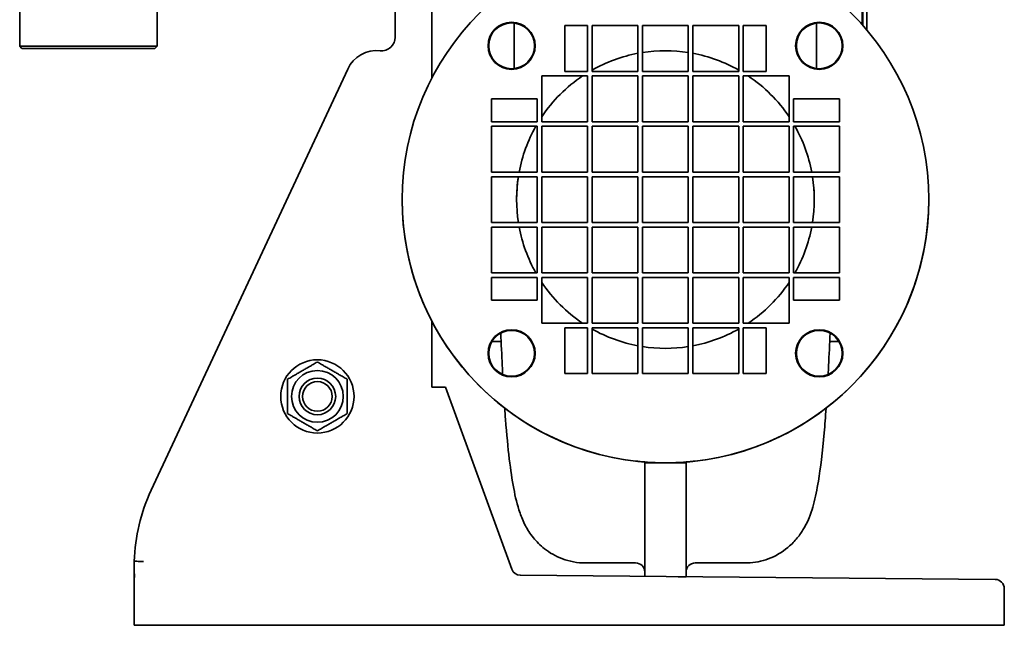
# Model space of a CAD drawing. Header units: millimetres. Extents: x 263 to 577, y 110 to 484.
# Tile 1 of 6: x 362 to 577, y 110 to 243. Entities that reach past the tile are written whole.
import ezdxf

# ---------------------------------------------------------------- set-up
doc = ezdxf.new("R2010")
doc.units = ezdxf.units.MM
doc.header["$LTSCALE"] = 2
doc.layers.add('Krawędzie widoczne(ISO)', color=7, linetype='Continuous', lineweight=35, true_color=0x262659)

msp = doc.modelspace()

# ---------------------------------------------------------------- linework, layer by layer
at = {"layer": 'Krawędzie widoczne(ISO)'}
for p, q in [((546.09, 400.91), (546.09, 241.6)), ((546.19, 400.91), (546.19, 241.49)), ((547.09, 400.91), (547.09, 240.45)), ((444.1, 251.93), (444.1, 238.91)), ((452.1, 229.97), (452.1, 251.93)), ((362.1, 236.91), (362.1, 245.91)), ((392.1, 236.91), (392.1, 245.91)), ((470.1, 232.04), (470.1, 241.97)), ((481.1, 241.41), (481.1, 231.41)), ((486.1, 241.41), (481.1, 241.41)), ((481.1, 241.41), (486.1, 241.41)), ((486.1, 241.41), (486.1, 231.41)), ((497.1, 241.41), (487.1, 241.41)), ((487.1, 231.41), (487.1, 241.41)), ((487.1, 241.41), (497.1, 241.41)), ((497.1, 241.41), (497.1, 231.41)), ((508.1, 241.41), (498.1, 241.41)), ((498.1, 231.41), (498.1, 241.41)), ((498.1, 241.41), (508.1, 241.41)), ((508.1, 241.41), (508.1, 231.41)), ((519.1, 241.41), (509.1, 241.41)), ((509.1, 231.41), (509.1, 241.41)), ((509.1, 241.41), (519.1, 241.41)), ((519.1, 241.41), (519.1, 231.41)), ((520.1, 231.41), (520.1, 241.41)), ((520.1, 241.41), (525.1, 241.41)), ((525.1, 241.41), (520.1, 241.41)), ((525.1, 231.41), (525.1, 241.41)), ((536.1, 241.97), (536.1, 232.04)), ((444.07, 238.77), (443.95, 237.97)), ((362.1, 236.91), (392.1, 236.91)), ((362.6, 236.41), (362.1, 236.91)), ((391.6, 236.41), (392.1, 236.91)), ((391.6, 236.41), (362.6, 236.41)), ((433.73, 231.92), (390.82, 139.91)), ((485.01, 230.41), (476.1, 230.41)), ((476.1, 230.41), (486.1, 230.41)), ((476.1, 220.41), (476.1, 230.41)), ((486.1, 231.41), (481.1, 231.41)), ((486.1, 230.41), (485.01, 230.41)), ((486.1, 230.41), (486.1, 220.41)), ((497.1, 231.41), (487.1, 231.41)), ((497.1, 230.41), (487.1, 230.41)), ((487.1, 230.41), (497.1, 230.41)), ((487.1, 220.41), (487.1, 230.41)), ((497.1, 230.41), (497.1, 220.41)), ((508.1, 231.41), (498.1, 231.41)), ((508.1, 230.41), (498.1, 230.41)), ((498.1, 230.41), (508.1, 230.41)), ((498.1, 220.41), (498.1, 230.41)), ((508.1, 230.41), (508.1, 220.41)), ((519.1, 231.41), (509.1, 231.41)), ((519.1, 230.41), (509.1, 230.41)), ((509.1, 230.41), (519.1, 230.41)), ((509.1, 220.41), (509.1, 230.41)), ((519.1, 230.41), (519.1, 220.41)), ((525.1, 231.41), (520.1, 231.41)), ((521.19, 230.41), (520.1, 230.41)), ((520.1, 230.41), (530.1, 230.41)), ((520.1, 220.41), (520.1, 230.41)), ((530.1, 230.41), (521.19, 230.41)), ((530.1, 230.41), (530.1, 220.41)), ((475.1, 225.41), (465.1, 225.41)), ((475.1, 225.41), (465.1, 225.41)), ((465.1, 220.41), (465.1, 225.41)), ((475.1, 225.41), (475.1, 220.41)), ((541.1, 225.41), (531.1, 225.41)), ((541.1, 225.41), (531.1, 225.41)), ((531.1, 220.41), (531.1, 225.41)), ((541.1, 225.41), (541.1, 220.41)), ((475.1, 220.41), (465.1, 220.41)), ((474.81, 219.41), (465.1, 219.41)), ((465.1, 219.41), (475.1, 219.41)), ((465.1, 209.41), (465.1, 219.41)), ((475.1, 219.41), (474.81, 219.41)), ((475.1, 219.41), (475.1, 209.41)), ((486.1, 220.41), (476.1, 220.41)), ((486.1, 219.41), (476.1, 219.41)), ((476.1, 219.41), (486.1, 219.41)), ((476.1, 209.41), (476.1, 219.41)), ((486.1, 219.41), (486.1, 209.41)), ((497.1, 220.41), (487.1, 220.41)), ((497.1, 219.41), (487.1, 219.41)), ((487.1, 219.41), (497.1, 219.41)), ((487.1, 209.41), (487.1, 219.41)), ((497.1, 219.41), (497.1, 209.41)), ((508.1, 220.41), (498.1, 220.41)), ((508.1, 219.41), (498.1, 219.41)), ((498.1, 219.41), (508.1, 219.41)), ((498.1, 209.41), (498.1, 219.41)), ((508.1, 219.41), (508.1, 209.41)), ((519.1, 220.41), (509.1, 220.41)), ((519.1, 219.41), (509.1, 219.41)), ((509.1, 219.41), (519.1, 219.41)), ((509.1, 209.41), (509.1, 219.41)), ((519.1, 219.41), (519.1, 209.41)), ((530.1, 220.41), (520.1, 220.41)), ((530.1, 219.41), (520.1, 219.41)), ((520.1, 219.41), (530.1, 219.41)), ((520.1, 209.41), (520.1, 219.41)), ((530.1, 219.41), (530.1, 209.41)), ((541.1, 220.41), (531.1, 220.41)), ((531.39, 219.41), (531.1, 219.41)), ((531.1, 219.41), (541.1, 219.41)), ((531.1, 209.41), (531.1, 219.41)), ((541.1, 219.41), (531.39, 219.41)), ((541.1, 219.41), (541.1, 209.41)), ((475.1, 209.41), (465.1, 209.41)), ((486.1, 209.41), (476.1, 209.41)), ((497.1, 209.41), (487.1, 209.41)), ((508.1, 209.41), (498.1, 209.41)), ((519.1, 209.41), (509.1, 209.41)), ((530.1, 209.41), (520.1, 209.41)), ((541.1, 209.41), (531.1, 209.41)), ((470.99, 208.41), (465.1, 208.41)), ((465.1, 208.41), (475.1, 208.41)), ((465.1, 198.41), (465.1, 208.41)), ((475.1, 208.41), (470.99, 208.41)), ((475.1, 208.41), (475.1, 198.41)), ((486.1, 208.41), (476.1, 208.41)), ((476.1, 208.41), (486.1, 208.41)), ((476.1, 198.41), (476.1, 208.41)), ((486.1, 208.41), (486.1, 198.41)), ((497.1, 208.41), (487.1, 208.41)), ((487.1, 208.41), (497.1, 208.41)), ((487.1, 198.41), (487.1, 208.41)), ((497.1, 208.41), (497.1, 198.41)), ((508.1, 208.41), (498.1, 208.41)), ((498.1, 208.41), (508.1, 208.41)), ((498.1, 198.41), (498.1, 208.41)), ((508.1, 208.41), (508.1, 198.41)), ((519.1, 208.41), (509.1, 208.41)), ((509.1, 208.41), (519.1, 208.41)), ((509.1, 198.41), (509.1, 208.41)), ((519.1, 208.41), (519.1, 198.41)), ((530.1, 208.41), (520.1, 208.41)), ((520.1, 208.41), (530.1, 208.41)), ((520.1, 198.41), (520.1, 208.41)), ((530.1, 208.41), (530.1, 198.41)), ((535.21, 208.41), (531.1, 208.41)), ((531.1, 208.41), (541.1, 208.41)), ((531.1, 198.41), (531.1, 208.41)), ((541.1, 208.41), (535.21, 208.41)), ((541.1, 208.41), (541.1, 198.41)), ((445.6, 203.41), (445.6, 203.41)), ((445.6, 203.41), (445.6, 203.41)), ((560.6, 203.41), (560.6, 203.41)), ((560.6, 203.41), (560.6, 203.41)), ((475.1, 198.41), (465.1, 198.41)), ((486.1, 198.41), (476.1, 198.41)), ((497.1, 198.41), (487.1, 198.41)), ((508.1, 198.41), (498.1, 198.41)), ((519.1, 198.41), (509.1, 198.41)), ((530.1, 198.41), (520.1, 198.41)), ((541.1, 198.41), (531.1, 198.41)), ((471.16, 197.41), (465.1, 197.41)), ((465.1, 197.41), (475.1, 197.41)), ((465.1, 187.41), (465.1, 197.41)), ((475.1, 197.41), (471.16, 197.41)), ((475.1, 197.41), (475.1, 187.41)), ((486.1, 197.41), (476.1, 197.41)), ((476.1, 197.41), (486.1, 197.41)), ((476.1, 187.41), (476.1, 197.41)), ((486.1, 197.41), (486.1, 187.41)), ((497.1, 197.41), (487.1, 197.41)), ((487.1, 197.41), (497.1, 197.41)), ((487.1, 187.41), (487.1, 197.41)), ((497.1, 197.41), (497.1, 187.41)), ((508.1, 197.41), (498.1, 197.41)), ((498.1, 197.41), (508.1, 197.41)), ((498.1, 187.41), (498.1, 197.41)), ((508.1, 197.41), (508.1, 187.41)), ((519.1, 197.41), (509.1, 197.41)), ((509.1, 197.41), (519.1, 197.41)), ((509.1, 187.41), (509.1, 197.41)), ((519.1, 197.41), (519.1, 187.41)), ((530.1, 197.41), (520.1, 197.41)), ((520.1, 197.41), (530.1, 197.41)), ((520.1, 187.41), (520.1, 197.41)), ((530.1, 197.41), (530.1, 187.41)), ((535.04, 197.41), (531.1, 197.41)), ((531.1, 197.41), (541.1, 197.41)), ((531.1, 187.41), (531.1, 197.41)), ((541.1, 197.41), (535.04, 197.41)), ((541.1, 197.41), (541.1, 187.41)), ((475.1, 187.41), (465.1, 187.41)), ((486.1, 187.41), (476.1, 187.41)), ((497.1, 187.41), (487.1, 187.41)), ((508.1, 187.41), (498.1, 187.41)), ((519.1, 187.41), (509.1, 187.41)), ((530.1, 187.41), (520.1, 187.41)), ((541.1, 187.41), (531.1, 187.41)), ((475.1, 186.41), (465.1, 186.41)), ((465.1, 186.41), (475.1, 186.41)), ((465.1, 181.41), (465.1, 186.41)), ((475.1, 186.41), (475.1, 181.41)), ((486.1, 186.41), (476.1, 186.41)), ((476.1, 186.41), (486.1, 186.41)), ((476.1, 176.41), (476.1, 186.41)), ((486.1, 186.41), (486.1, 176.41)), ((497.1, 186.41), (487.1, 186.41)), ((487.1, 186.41), (497.1, 186.41)), ((487.1, 176.41), (487.1, 186.41)), ((497.1, 186.41), (497.1, 176.41)), ((508.1, 186.41), (498.1, 186.41)), ((498.1, 186.41), (508.1, 186.41)), ((498.1, 176.41), (498.1, 186.41)), ((508.1, 186.41), (508.1, 176.41)), ((519.1, 186.41), (509.1, 186.41)), ((509.1, 186.41), (519.1, 186.41)), ((509.1, 176.41), (509.1, 186.41)), ((519.1, 186.41), (519.1, 176.41)), ((530.1, 186.41), (520.1, 186.41)), ((520.1, 186.41), (530.1, 186.41)), ((520.1, 176.41), (520.1, 186.41)), ((530.1, 186.41), (530.1, 176.41)), ((541.1, 186.41), (531.1, 186.41)), ((531.1, 186.41), (541.1, 186.41)), ((531.1, 181.41), (531.1, 186.41)), ((541.1, 186.41), (541.1, 181.41)), ((465.1, 181.41), (475.1, 181.41)), ((531.1, 181.41), (541.1, 181.41)), ((452.1, 162.41), (452.1, 176.86)), ((486.1, 176.41), (476.1, 176.41)), ((497.1, 176.41), (487.1, 176.41)), ((508.1, 176.41), (498.1, 176.41)), ((519.1, 176.41), (509.1, 176.41)), ((530.1, 176.41), (520.1, 176.41)), ((481.1, 175.41), (481.1, 165.41)), ((486.1, 175.41), (481.1, 175.41)), ((481.1, 175.41), (486.1, 175.41)), ((486.1, 175.41), (486.1, 165.41)), ((497.1, 175.41), (487.1, 175.41)), ((487.1, 175.41), (497.1, 175.41)), ((487.1, 165.41), (487.1, 175.41)), ((497.1, 175.41), (497.1, 165.41)), ((508.1, 175.41), (498.1, 175.41)), ((498.1, 175.41), (508.1, 175.41)), ((498.1, 165.41), (498.1, 175.41)), ((508.1, 175.41), (508.1, 165.41)), ((519.1, 175.41), (509.1, 175.41)), ((509.1, 175.41), (519.1, 175.41)), ((509.1, 165.41), (509.1, 175.41)), ((519.1, 175.41), (519.1, 165.41)), ((520.1, 175.41), (525.1, 175.41)), ((525.1, 175.41), (520.1, 175.41)), ((520.1, 165.41), (520.1, 175.41)), ((525.1, 165.41), (525.1, 175.41)), ((465.23, 172.41), (467.21, 172.41)), ((540.97, 172.41), (538.98, 172.41)), ((486.1, 165.41), (481.1, 165.41)), ((497.1, 165.41), (487.1, 165.41)), ((508.1, 165.41), (498.1, 165.41)), ((519.1, 165.41), (509.1, 165.41)), ((525.1, 165.41), (520.1, 165.41)), ((452.1, 162.41), (452.12, 162.41)), ((452.12, 162.41), (455.1, 162.41)), ((469.57, 122.65), (455.1, 162.41)), ((498.6, 145.91), (498.6, 146.09)), ((498.6, 145.91), (498.6, 121.1)), ((503.1, 145.91), (498.6, 145.91)), ((503.1, 145.91), (507.6, 145.91)), ((507.6, 145.91), (507.6, 146.09)), ((507.6, 145.91), (507.6, 121.03)), ((387.1, 124.4), (387.1, 121.62)), ((496.6, 124.03), (485.62, 124.03)), ((520.58, 124.03), (509.6, 124.03)), ((387.1, 120.46), (387.1, 110.41)), ((575.12, 120.43), (471.36, 121.33)), ((507.6, 121.03), (505.9, 121.03)), ((577.1, 110.41), (577.1, 118.43)), ((389.1, 110.41), (387.1, 110.41)), ((389.1, 110.41), (575.1, 110.41)), ((577.1, 110.41), (575.1, 110.41))]:
    msp.add_line(p, q, dxfattribs=at)
for centre, radius in [((503.1, 203.41), 57.5), ((469.51, 237), 5.15), ((469.51, 237), 5), ((536.69, 237), 5.15), ((536.69, 237), 5), ((469.51, 169.83), 5.15), ((469.51, 169.83), 5), ((536.69, 169.83), 5.15), ((536.69, 169.83), 5), ((427.1, 160.41), 8), ((427.1, 160.41), 5.65), ((427.1, 160.41), 4), ((427.1, 160.41), 4), ((427.1, 160.41), 3.23)]:
    msp.add_circle(centre, radius, dxfattribs=at)
for centre, radius, start, end in [((469.51, 237), 5.15, 0.0001, 179.9999), ((469.51, 237), 5, 0.0015, 179.9985), ((536.69, 237), 5.15, 0.0001, 179.9999), ((536.69, 237), 5, 0.0015, 179.9985), ((441.1, 238.91), 3, 264.0945, 0), ((440.07, 228.96), 7, 84.0945, 155), ((503.1, 203.41), 32.5, 100.6387, 119.4924), ((503.1, 203.41), 32.5, 100.6387, 119.4924), ((503.1, 203.41), 32.5, 81.1501, 98.8499), ((503.1, 203.41), 32.5, 81.1501, 98.8499), ((503.1, 203.41), 32.5, 60.5076, 79.3613), ((503.1, 203.41), 32.5, 60.5076, 79.3613), ((503.1, 203.41), 32.5, 123.8213, 146.1778), ((503.1, 203.41), 32.5, 123.8222, 146.1778), ((503.1, 203.41), 32.5, 33.8222, 56.1787), ((503.1, 203.41), 32.5, 33.8222, 56.1778), ((503.1, 203.41), 32.5, 150.5071, 169.3608), ((503.1, 203.41), 32.5, 150.5076, 169.3612), ((503.1, 203.41), 32.5, 10.6392, 29.4929), ((503.1, 203.41), 32.5, 10.6388, 29.4924), ((503.1, 203.41), 32.5, 171.1497, 179.9998), ((503.1, 203.41), 32.5, 171.1501, 188.8498), ((503.1, 203.41), 32.5, 0.0002, 8.8503), ((503.1, 203.41), 32.5, 351.1502, 8.8499), ((503.1, 203.41), 57.5, 180, 0), ((503.1, 203.41), 57.5, 180, 263.5092), ((503.1, 203.41), 57.5, 276.4908, 0), ((503.1, 203.41), 32.5, 190.6387, 209.4923), ((503.1, 203.41), 32.5, 330.5077, 349.3613), ((503.1, 203.41), 32.5, 213.8222, 236.1778), ((503.1, 203.41), 32.5, 303.8222, 326.1778), ((469.51, 169.83), 5.15, 0.0001, 179.9999), ((469.51, 169.83), 5, 0.0015, 179.9985), ((503.1, 203.41), 32.5, 240.5076, 259.3613), ((503.1, 203.41), 32.5, 280.6387, 299.4924), ((536.69, 169.83), 5.15, 0.0001, 179.9999), ((536.69, 169.83), 5, 0.0015, 179.9985), ((503.1, 203.41), 32.5, 261.1501, 278.8499), ((503.1, 203.41), 57.5, 265.5114, 270), ((503.1, 203.41), 57.5, 270, 274.4886), ((427.07, 123.01), 40, 155, 178.0091), ((471.45, 123.33), 2, 200, 269.5), ((496.6, 122.03), 2, 0, 90), ((509.6, 122.03), 2, 90, 180), ((427.07, 123.01), 40, 181.9909, 182.838), ((389.1, 120.46), 2, 172.5904, 180), ((575.1, 118.43), 2, 0, 89.5)]:
    msp.add_arc(centre, radius, start, end, dxfattribs=at)
for centre, major_axis, ratio, start_param, end_param in [((486.35, 164.96), (-18.52, 5.34), 0.704101, 0.235594, 0.23563), ((519.84, 164.96), (18.52, 5.34), 0.704102, 6.047556, 6.047592), ((503.1, 203.41), (-57.5, 0), 0.999974, 1.474886, 1.492455), ((503.1, 203.41), (57.5, 0), 0.999974, 4.79073, 4.8083)]:
    msp.add_ellipse(centre, major_axis=major_axis, ratio=ratio, start_param=start_param, end_param=end_param, dxfattribs=at)
for points, knots in [([(444.07, 238.77), (444.08, 238.83), (444.09, 238.88), (444.1, 238.98), (444.1, 239.02), (444.1, 239.06), (444.1, 239.07), (444.1, 239.08), (444.1, 239.08), (444.1, 239.08), (444.1, 239.08), (444.1, 239.08), (444.1, 239.08), (444.1, 239.08), (444.1, 239.08), (444.1, 239.08), (444.1, 239.08), (444.1, 239.08), (444.1, 239.08), (444.1, 239.08), (444.1, 239.08), (444.1, 239.08)], [0, 0, 0, 0, 0.01633667, 0.01633667, 0.02858511, 0.02858511, 0.03088063, 0.03088063, 0.03109605, 0.03109605, 0.03114717, 0.03114717, 0.03119883, 0.03119883, 0.03122452, 0.03122452, 0.03127646, 0.03127646, 0.03148411, 0.03148411, 0.03186252, 0.03186252, 0.03186252, 0.03186252]), ([(444.07, 238.77), (444.08, 238.82), (444.09, 238.88), (444.1, 238.97), (444.1, 239.01), (444.1, 239.05), (444.1, 239.06), (444.1, 239.07), (444.1, 239.07), (444.1, 239.08), (444.1, 239.08), (444.1, 239.08), (444.1, 239.08), (444.1, 239.08), (444.1, 239.08), (444.1, 239.08), (444.1, 239.08), (444.1, 239.08), (444.1, 239.08), (444.1, 239.08), (444.1, 239.08), (444.1, 239.08), (444.1, 239.08), (444.1, 239.08), (444.1, 239.08), (444.1, 239.08)], [0, 0, 0, 0, 0.01563415, 0.01563415, 0.0273556, 0.0273556, 0.02955245, 0.02955245, 0.03037625, 0.03037625, 0.0307668, 0.0307668, 0.03096213, 0.03096213, 0.03101098, 0.03101098, 0.03106018, 0.03106018, 0.03108488, 0.03108488, 0.0311096, 0.0311096, 0.03121023, 0.03121023, 0.03158085, 0.03158085, 0.03158085, 0.03158085]), ([(485.62, 124.03), (483.89, 124.03), (482.18, 124.35), (479.15, 125.48), (477.79, 126.28), (475.73, 127.89), (474.91, 128.74), (473.51, 130.48), (472.98, 131.36), (472, 133.19), (471.65, 134.07), (470.7, 136.8), (470.33, 138.44), (469.27, 144.07), (468.7, 148.76), (468.12, 156.19), (468.06, 157.01), (468, 157.87)], [0.000716, 0.000716, 0.000716, 0.000716, 0.564621, 0.564621, 1.103874, 1.103874, 1.595944, 1.595944, 2.189029, 2.189029, 3.004125, 3.004125, 4.865344, 4.865344, 8.617119, 8.617119, 9.066807, 9.066807, 9.066807, 9.066807]), ([(538.19, 157.87), (538.06, 155.92), (537.92, 154.13), (537.39, 148.17), (536.97, 144.75), (536.19, 140.05), (535.87, 138.44), (535.02, 135.31), (534.61, 133.84), (533.05, 131.1), (532.62, 130.43), (531.58, 129.09), (530.96, 128.4), (529.13, 126.76), (527.71, 125.81), (524.69, 124.55), (523.15, 124.17), (521.24, 124.04), (520.91, 124.03), (520.58, 124.03)], [1.448848, 1.448848, 1.448848, 1.448848, 2.469195, 2.469195, 5.142826, 5.142826, 6.865944, 6.865944, 8.437362, 8.437362, 8.880296, 8.880296, 9.285045, 9.285045, 9.889653, 9.889653, 10.409659, 10.409659, 10.517654, 10.517654, 10.517654, 10.517654]), ([(497.59, 146.18), (497.52, 146.19), (497.44, 146.19), (497.12, 146.23), (496.85, 146.25), (496.6, 146.28)], [-0.40243024, -0.40243024, -0.40243024, -0.40243024, -0.37834736, -0.37834736, -0.30260868, -0.30260868, -0.30260868, -0.30260868]), ([(508.61, 146.18), (508.68, 146.19), (508.76, 146.19), (509.08, 146.23), (509.35, 146.25), (509.6, 146.28)], [-0.40242362, -0.40242362, -0.40242362, -0.40242362, -0.37825971, -0.37825971, -0.30260882, -0.30260882, -0.30260882, -0.30260882]), ([(387.1, 124.4), (387.1, 124.4), (387.15, 124.4), (387.25, 124.4), (387.35, 124.4), (387.49, 124.39), (387.68, 124.39), (387.86, 124.39), (388.08, 124.38), (388.32, 124.38), (388.56, 124.37), (388.83, 124.37), (389.1, 124.36)], [0, 0, 0, 0, 0.0781179, 0.0781179, 0.0781179, 0.1562419, 0.1562419, 0.1562419, 0.2343782, 0.2343782, 0.2343782, 0.3151803, 0.3151803, 0.3151803, 0.3151803]), ([(387.11, 120.7), (387.11, 120.7), (387.11, 120.7), (387.11, 120.7), (387.11, 120.7), (387.11, 120.71), (387.11, 120.71), (387.11, 120.71), (387.11, 120.72), (387.12, 120.72), (387.12, 120.72), (387.12, 120.73), (387.12, 120.74), (387.12, 120.75), (387.12, 120.77), (387.12, 120.81), (387.13, 120.85), (387.13, 120.94), (387.13, 120.98), (387.12, 121.03)], [0, 0, 0, 0, 0.00320948, 0.00320948, 0.0051517, 0.0051517, 0.00614151, 0.00614151, 0.00697172, 0.00697172, 0.00784554, 0.00784554, 0.00938549, 0.00938549, 0.01306319, 0.01306319, 0.02408758, 0.02408758, 0.03826098, 0.03826098, 0.03826098, 0.03826098]), ([(387.11, 120.71), (387.11, 120.71), (387.11, 120.71), (387.11, 120.72), (387.12, 120.72), (387.12, 120.72), (387.12, 120.73), (387.12, 120.73), (387.12, 120.74), (387.12, 120.75), (387.12, 120.76), (387.12, 120.77), (387.12, 120.78), (387.12, 120.82), (387.12, 120.84), (387.13, 120.89), (387.13, 120.91), (387.13, 120.93)], [0.00075318, 0.00075318, 0.00075318, 0.00075318, 0.00798248, 0.00798248, 0.00970477, 0.00970477, 0.01087336, 0.01087336, 0.01272638, 0.01272638, 0.01472814, 0.01472814, 0.01800307, 0.01800307, 0.02520052, 0.02520052, 0.03130977, 0.03130977, 0.03130977, 0.03130977]), ([(387.12, 120.72), (387.12, 120.77), (387.13, 120.84), (387.16, 121.09), (387.18, 121.33), (387.19, 121.52), (387.19, 121.55), (387.19, 121.59), (387.19, 121.59), (387.18, 121.61), (387.18, 121.61), (387.18, 121.62), (387.18, 121.62), (387.18, 121.62), (387.18, 121.62), (387.17, 121.62)], [0.0000033, 0.0000033, 0.0000033, 0.0000033, 0.0234081, 0.0234081, 0.0851578, 0.0851578, 0.1064008, 0.1064008, 0.1139332, 0.1139332, 0.1185651, 0.1185651, 0.1221558, 0.1221558, 0.1259932, 0.1259932, 0.1259932, 0.1259932])]:
    msp.add_open_spline(points, degree=3, knots=knots, dxfattribs=at)
for points in [[(467.47, 167.11), (467.36, 169.5), (467.24, 171.88), (467.13, 174.22)], [(539.07, 174.22), (538.96, 171.88), (538.84, 169.5), (538.73, 167.11)], [(467.56, 165.22), (467.53, 165.84), (467.5, 166.47), (467.47, 167.11)], [(538.73, 167.11), (538.7, 166.47), (538.67, 165.84), (538.63, 165.22)], [(387.12, 121.03), (387.12, 121.03), (387.12, 121.03), (387.12, 121.03)], [(387.12, 121.03), (387.12, 121.03), (387.12, 121.03), (387.12, 121.03)], [(387.12, 121.03), (387.12, 121.03), (387.12, 121.03), (387.12, 121.03)]]:
    msp.add_open_spline(points, degree=3, dxfattribs=at)
for points in [[(420.6, 164.16), (423.85, 166.04), (427.1, 167.92)], [(427.1, 167.92), (430.35, 166.04), (433.6, 164.16)], [(420.6, 156.66), (420.6, 160.41), (420.6, 164.16)], [(433.6, 164.16), (433.6, 160.41), (433.6, 156.66)], [(427.1, 152.9), (423.85, 154.78), (420.6, 156.66)], [(433.6, 156.66), (430.35, 154.78), (427.1, 152.9)]]:
    msp.add_rational_spline(points, [1, 1.15470053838, 1], degree=2, dxfattribs=at)

doc.saveas('drawing.dxf')
